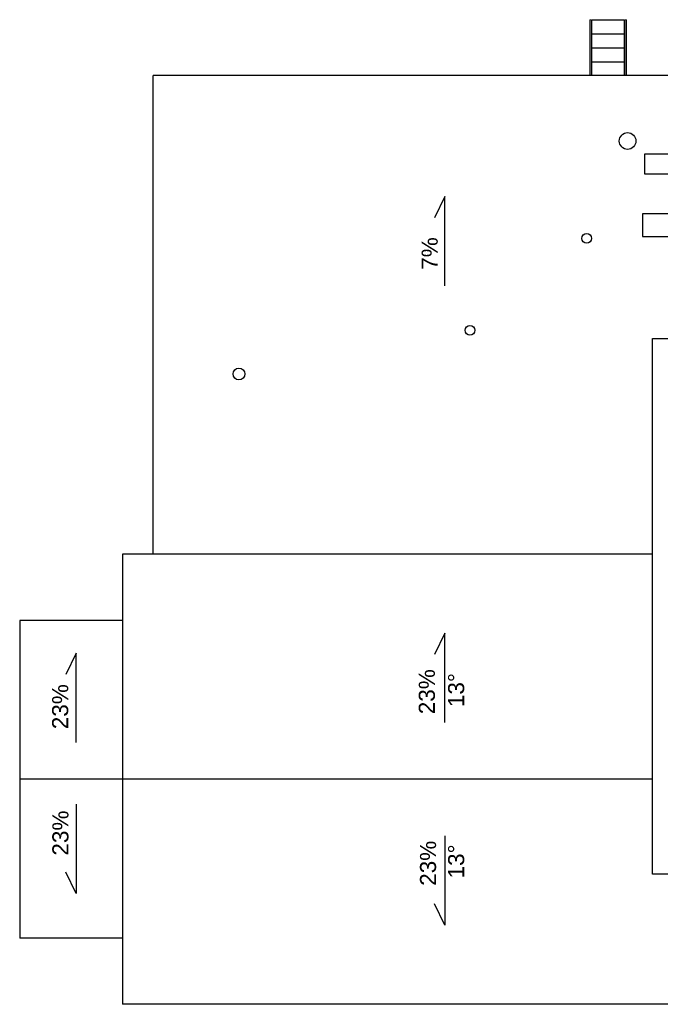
# Model space of a CAD drawing. Header units: millimetres. Extents: x -486876 to 553054, y -140324 to 834178.
# Tile 145 of 155: x -92295 to -76389, y 137279 to 161726. Entities that reach past the tile are written whole.
import ezdxf
from ezdxf.enums import TextEntityAlignment as Align

# ---------------------------------------------------------------- set-up
doc = ezdxf.new("R2010")
doc.units = ezdxf.units.MM
doc.linetypes.add('DASH2', pattern=[0.75, 0.5, -0.25])
for name, color, linetype, lineweight in [('_XREF', 252, 'DASH2', 13), ('XREF$0$AR-EL-PORĘCZE', 8, 'Continuous', 18), ('XREF$0$elewacje', 8, 'Continuous', 20), ('XREF$0$ściana nośna', 8, 'Continuous', 30)]:
    doc.layers.add(name, color=color, linetype=linetype, lineweight=lineweight)
for name, color, linetype in [('XREF$0$DRZWI', 8, 'Continuous'), ('XREF$0$OPIS', 8, 'Continuous'), ('XREF$0$WIDOK', 8, 'Continuous')]:
    doc.layers.add(name, color=color, linetype=linetype)
doc.styles.add('XREF$0$APLUS', font='arial.ttf', dxfattribs={"width": 0.6})
doc.styles.add('XREF$0$Standard', font='arial.ttf')

# ---------------------------------------------------------------- blocks, each defined once
blk = doc.blocks.new('XREF')
at = {"layer": 'XREF$0$AR-EL-PORĘCZE', "lineweight": -2}
for p, q in [((3205.9, 18974.3), (3205.9, 19112.7)), ((3208.9, 19112.7), (3205.9, 19112.7)), ((3208.9, 18974.3), (3208.9, 19112.7)), ((3294, 18974.3), (3294, 19112.7)), ((3294, 19112.7), (3297, 19112.7)), ((3297, 18974.3), (3297, 19112.7))]:
    blk.add_line(p, q, dxfattribs=at)
at = {"layer": 'XREF$0$OPIS'}
for p, q in [((2846, 18674.5), (2820.1, 18621.3)), ((2846, 18452.4), (2846, 18674.5)), ((2846, 17590.3), (2820.1, 17537.1)), ((2846, 17368.2), (2846, 17590.3)), ((1930.9, 17540.7), (1904.9, 17487.5)), ((1930.9, 17318.6), (1930.9, 17540.7)), ((1930.9, 17165.6), (1930.9, 16943.5)), ((2846, 17086.7), (2846, 16864.6)), ((1930.9, 16943.5), (1904.9, 16996.7)), ((2846, 16864.6), (2820.1, 16917.9))]:
    blk.add_line(p, q, dxfattribs=at)
at = {"layer": 'XREF$0$WIDOK'}
for p, q in [((3210.6, 19113.2), (3292.3, 19113.2)), ((3210.6, 18974.3), (3210.6, 19113.2)), ((3292.3, 18974.3), (3292.3, 19113.2)), ((3210.6, 19078.2), (3292.3, 19078.2)), ((3292.3, 18974.3), (3292.3, 19063.2)), ((3210.6, 19043.2), (3292.3, 19043.2)), ((3210.6, 19008.2), (3292.3, 19008.2)), ((2121.6, 17786.4), (2121.6, 18974.3)), ((3796.6, 18974.3), (2121.6, 18974.3)), ((3411, 18779.1), (3342.1, 18779.1)), ((3342.1, 18779.1), (3342.1, 18730.8)), ((3342.1, 18730.8), (3411, 18730.8)), ((3437.5, 18630.9), (3337.1, 18630.9)), ((3337.1, 18630.9), (3337.1, 18574.6)), ((3337.1, 18574.6), (3437.5, 18574.6)), ((2045.4, 17786.4), (2045.4, 16668.5)), ((3361.6, 17786.4), (2045.4, 17786.4)), ((1790.4, 17621.7), (1790.4, 16832.7)), ((2045.4, 17621.7), (1790.4, 17621.7)), ((2045.4, 17227.2), (1790.4, 17227.2)), ((3361.6, 17227.5), (2045.4, 17227.5)), ((2045.4, 16832.7), (1790.4, 16832.7)), ((3495.7, 16668.5), (2045.4, 16668.5)), ((5825.3, 16668.5), (3347.9, 16668.5))]:
    blk.add_line(p, q, dxfattribs=at)
for centre, radius in [((3299.8, 18812), 20.7), ((3197.9, 18570.3), 12.1), ((2908.4, 18342.1), 12.2), ((2334.7, 18233.5), 14.7)]:
    blk.add_circle(centre, radius, dxfattribs=at)
at = {"layer": 'XREF$0$ściana nośna'}
blk.add_lwpolyline([(3548.8, 16991.4), (3361.6, 16991.4), (3361.6, 18321.7), (3674.7, 18321.7)], dxfattribs=at)
at = {"style": 'XREF$0$APLUS'}
blk.add_attdef('70', text='', height=12.9, rotation=90, dxfattribs=at).set_placement((5846.7, 4087), align=Align.BOTTOM_CENTER)
blk.add_attdef('165', text='', height=12.9, rotation=90, dxfattribs=at).set_placement((5850.3, 4086.9), align=Align.TOP_CENTER)
at = {"layer": 'XREF$0$DRZWI', "style": 'XREF$0$APLUS'}
for tag, height, p in [('90', 10.6, (3968.1, 17970.8)), ('90', 10.6, (4273.7, 17907.6)), ('90', 10.6, (4647.1, 17907.6)), ('90', 10.6, (4995.7, 17907.6)), ('90', 10.6, (5345, 17907.6)), ('90', 8.24, (3625.9, 17450.5)), ('90', 8.24, (4282.6, 17436.6)), ('90', 8.24, (4577.8, 17436.6)), ('90', 8.24, (5003.1, 17436.6)), ('90', 8.24, (5301, 17436.6)), ('90', 8.24, (5625.6, 17351)), ('110', 12.9, (3772.7, 10725)), ('100', 12.9, (3763.8, 10003.4)), ('90', 10.6, (3383.4, 9922)), ('83', 10.6, (4118.7, 4184))]:
    blk.add_attdef(tag, text='', height=height, dxfattribs=at).set_placement(p, align=Align.BOTTOM_CENTER)
for tag, height, p in [('200', 10.6, (3968, 17967.9)), ('200', 10.6, (4273.6, 17904.7)), ('200', 10.6, (4647, 17904.7)), ('200', 10.6, (4995.6, 17904.7)), ('200', 10.6, (5344.9, 17904.7)), ('200', 8.24, (3625.9, 17448.3)), ('200', 8.24, (4282.6, 17434.4)), ('200', 8.24, (4577.8, 17434.4)), ('200', 8.24, (5003.1, 17434.4)), ('200', 8.24, (5301, 17434.4)), ('200', 8.24, (5625.6, 17348.7)), ('210', 12.9, (3772.6, 10721.5)), ('200', 12.9, (3763.8, 9999.8)), ('200', 10.6, (3383.3, 9919.1)), ('178', 10.6, (4118.6, 4181.1))]:
    blk.add_attdef(tag, text='', height=height, dxfattribs=at).set_placement(p, align=Align.TOP_CENTER)
for tag, height, p in [('205', 10.6, (4204.9, 17787.3)), ('210', 10.6, (5722.6, 17787.3)), ('210', 12.9, (4044.1, 17776.2)), ('210', 12.9, (4602.9, 17776.8)), ('210', 12.9, (4951.5, 17776.8)), ('210', 12.9, (5301, 17776.8)), ('210', 12.9, (3579.2, 17557)), ('210', 12.9, (3935.9, 17557)), ('210', 12.9, (4219.1, 17557)), ('210', 12.9, (4633.7, 17557)), ('210', 12.9, (4958.4, 17557)), ('210', 12.9, (5356.8, 17557)), ('210', 12.9, (5615.9, 17557)), ('200', 11.8, (4716.1, 10187.1)), ('200', 11.8, (4937, 10129)), ('200', 11.8, (5363, 10117.1)), ('210', 13.5, (3475.8, 9987.9)), ('170', 11.8, (4209.4, 4035.7))]:
    blk.add_attdef(tag, text='', height=height, rotation=90, dxfattribs=at).set_placement(p, align=Align.TOP_CENTER)
for tag, height, p in [('100', 10.6, (5719.8, 17787.4)), ('100', 12.9, (4040.5, 17776.3)), ('96', 10.6, (4202, 17787.4)), ('100', 12.9, (4599.3, 17777)), ('100', 12.9, (4948, 17777)), ('100', 12.9, (5297.4, 17777)), ('100', 12.9, (3575.6, 17557.2)), ('100', 12.9, (3932.3, 17557.2)), ('100', 12.9, (4215.6, 17557.2)), ('100', 12.9, (4630.2, 17557.2)), ('100', 12.9, (4954.9, 17557.2)), ('100', 12.9, (5353.3, 17557.2)), ('100', 12.9, (5612.4, 17557.2)), ('90', 11.8, (4712.9, 10187.3)), ('90', 11.8, (4933.8, 10129.1)), ('90', 11.8, (5359.8, 10117.2)), ('120', 13.5, (3472.1, 9987.9)), ('90', 11.8, (4206.2, 4035.8))]:
    blk.add_attdef(tag, text='', height=height, rotation=90, dxfattribs=at).set_placement(p, align=Align.BOTTOM_CENTER)
at = {"layer": 'XREF$0$elewacje', "char_height": 40, "attachment_point": 1, "rotation": 90, "style": 'XREF$0$Standard'}
for s, insert in [('7%', (2788.3, 18492.2)), ('23%', (2781.2, 17388.7)), ('13%%D', (2854, 17406.4)), ('23%', (1870.8, 17351.5)), ('23%', (1871.4, 17037.7)), ('23%', (2784.2, 16962.7)), ('13%%D', (2854, 16981)), ('13%%D', (2854, 16981))]:
    blk.add_mtext_dynamic_manual_height_columns(s, width=198.013, gutter_width=12.5, heights=[0], dxfattribs=dict(at, insert=insert))

msp = doc.modelspace()

# ---------------------------------------------------------------- block references
at = {"layer": '_XREF', "xscale": 10, "yscale": 10, "zscale": 10}
msp.add_blockref('XREF', (-110198.46986, -29406.42919), dxfattribs=at)

doc.saveas('drawing.dxf')
